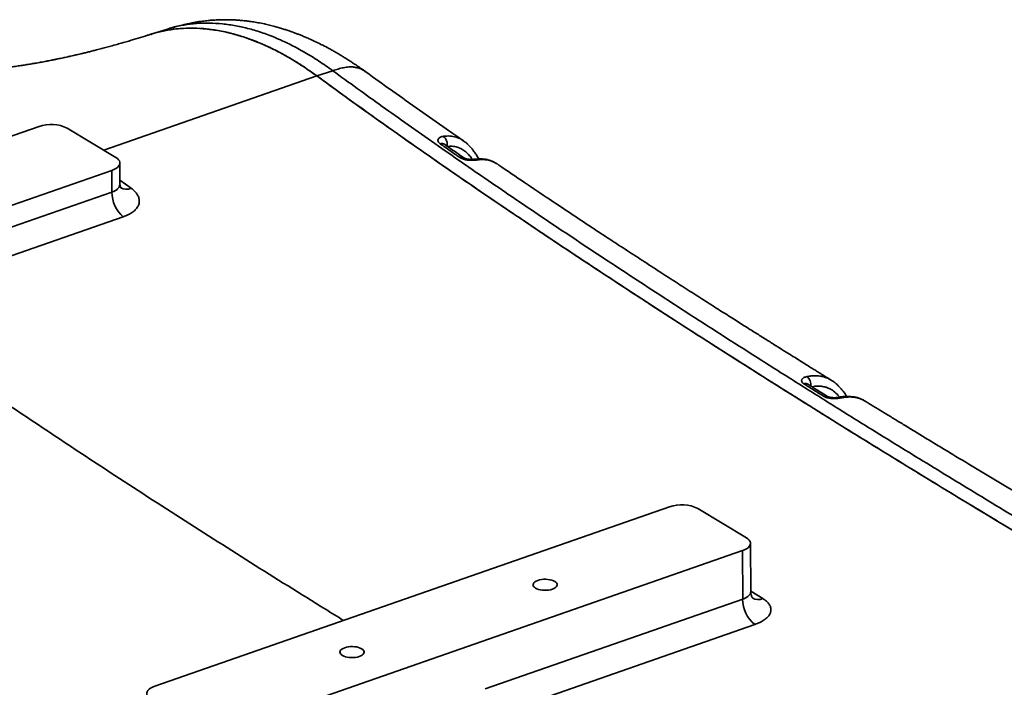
# Model space of a CAD drawing. Header units: millimetres. Extents: x -10540 to 6039, y -7467 to 6433.
# Tile 165 of 177: x 5838 to 5867, y -6851 to -6831. Entities that reach past the tile are written whole.
import ezdxf

# ---------------------------------------------------------------- set-up
doc = ezdxf.new("R2010")
doc.units = ezdxf.units.MM
doc.header["$LTSCALE"] = 8

msp = doc.modelspace()

# ---------------------------------------------------------------- linework, layer by layer
at = {"color": 7, "linetype": 'Continuous', "lineweight": 35}
for p, q in [((5842.156, -6831.588), (5841.671, -6831.74)), ((5842.707, -6831.445), (5842.545, -6831.481)), ((5842.707, -6831.445), (5842.723, -6831.441)), ((5840.26, -6835.188), (5846.604, -6832.979)), ((5846.604, -6832.979), (5847.083, -6832.825)), ((5838.336, -6834.484), (5823.003, -6839.824)), ((5840.621, -6835.405), (5839.177, -6834.535)), ((5840.745, -6836.187), (5840.742, -6835.569)), ((5851.991, -6835.611), (5851.988, -6835.609)), ((5825.169, -6841.13), (5840.503, -6835.79)), ((5840.506, -6836.439), (5840.503, -6835.79)), ((5840.744, -6836.084), (5841.078, -6836.324)), ((5832.839, -6839.109), (5840.506, -6836.439)), ((5840.844, -6837.173), (5833.177, -6839.843)), ((5862.946, -6842.664), (5862.937, -6842.659)), ((5857.113, -6845.8), (5841.78, -6851.14)), ((5859.398, -6846.721), (5857.953, -6845.851)), ((5843.946, -6852.446), (5859.28, -6847.106)), ((5859.287, -6848.55), (5859.28, -6847.106)), ((5859.526, -6848.33), (5859.519, -6846.885)), ((5859.526, -6848.316), (5859.887, -6848.534)), ((5851.62, -6851.22), (5859.287, -6848.55)), ((5859.651, -6849.302), (5851.984, -6851.972))]:
    msp.add_line(p, q, dxfattribs=at)
at = {"color": 7, "linetype": 'Continuous', "lineweight": 35, "flags": 128}
for points in [[(5840.503, -6835.79), (5840.567, -6835.764), (5840.623, -6835.734), (5840.669, -6835.701), (5840.705, -6835.665), (5840.729, -6835.627), (5840.74, -6835.589), (5840.74, -6835.549), (5840.728, -6835.511), (5840.703, -6835.473), (5840.668, -6835.438), (5840.621, -6835.405)], [(5859.28, -6847.106), (5859.344, -6847.08), (5859.4, -6847.05), (5859.446, -6847.017), (5859.481, -6846.981), (5859.505, -6846.943), (5859.517, -6846.904), (5859.517, -6846.865), (5859.504, -6846.826), (5859.48, -6846.789), (5859.444, -6846.754), (5859.398, -6846.721)], [(5853.117, -6848.222), (5853.159, -6848.243), (5853.209, -6848.26), (5853.264, -6848.274), (5853.324, -6848.282), (5853.386, -6848.286), (5853.449, -6848.285), (5853.51, -6848.278), (5853.568, -6848.267), (5853.621, -6848.252), (5853.668, -6848.233), (5853.707, -6848.21), (5853.736, -6848.185), (5853.755, -6848.157), (5853.764, -6848.129), (5853.762, -6848.1), (5853.749, -6848.072), (5853.725, -6848.046), (5853.692, -6848.021), (5853.65, -6848), (5853.601, -6847.983), (5853.545, -6847.97), (5853.486, -6847.961), (5853.424, -6847.957), (5853.361, -6847.958), (5853.299, -6847.965), (5853.241, -6847.976), (5853.188, -6847.991), (5853.141, -6848.01), (5853.103, -6848.033), (5853.073, -6848.059), (5853.054, -6848.086), (5853.045, -6848.114), (5853.047, -6848.143), (5853.06, -6848.171), (5853.084, -6848.197), (5853.117, -6848.222)], [(5847.367, -6850.224), (5847.409, -6850.245), (5847.459, -6850.263), (5847.514, -6850.276), (5847.574, -6850.285), (5847.636, -6850.288), (5847.699, -6850.287), (5847.76, -6850.281), (5847.818, -6850.27), (5847.871, -6850.255), (5847.918, -6850.235), (5847.957, -6850.213), (5847.986, -6850.187), (5848.005, -6850.16), (5848.014, -6850.131), (5848.012, -6850.103), (5847.999, -6850.075), (5847.975, -6850.048), (5847.942, -6850.024), (5847.9, -6850.003), (5847.851, -6849.985), (5847.795, -6849.972), (5847.736, -6849.963), (5847.673, -6849.96), (5847.611, -6849.961), (5847.549, -6849.967), (5847.491, -6849.978), (5847.438, -6849.994), (5847.391, -6850.013), (5847.353, -6850.036), (5847.323, -6850.061), (5847.304, -6850.088), (5847.295, -6850.117), (5847.297, -6850.146), (5847.31, -6850.174), (5847.334, -6850.2), (5847.367, -6850.224)], [(5841.78, -6851.14), (5841.715, -6851.166), (5841.659, -6851.196), (5841.613, -6851.229), (5841.578, -6851.265), (5841.554, -6851.303), (5841.542, -6851.341), (5841.542, -6851.38), (5841.555, -6851.419), (5841.579, -6851.457), (5841.615, -6851.492), (5841.662, -6851.525)]]:
    msp.add_lwpolyline(points, dxfattribs=at)
at = {"color": 7, "linetype": 'Continuous', "lineweight": 35}
for centre, radius, start, end in [((5838.694, -6835.538), 1.113, 64.3168, 108.7736), ((5850.162, -6835.018), 0.327, 348.963, 47.4032), ((5850.331, -6835.132), 0.138, 57.6576, 110.3756), ((5850.909, -6835.534), 0.138, 57.4602, 110.3585), ((5851.33, -6835.562), 0.105, 52.4109, 96.463), ((5840.941, -6835.998), 0.353, 240.8119, 292.8028), ((5841.461, -6836.444), 0.954, 179.6547, 229.7626), ((5861.16, -6842.277), 0.141, 59.7482, 109.9991), ((5860.99, -6842.182), 0.332, 355.1464, 50.1244), ((5861.738, -6842.639), 0.141, 59.4241, 110.0038), ((5862.156, -6842.642), 0.0994, 55.3043, 99.6266), ((5857.471, -6846.853), 1.113, 64.3168, 108.7736), ((5860.233, -6848.555), 0.947, 179.6805, 232.0499), ((5859.752, -6848.191), 0.368, 241.0589, 291.5405)]:
    msp.add_arc(centre, radius, start, end, dxfattribs=at)
for points, knots in [([(5848.066, -6832.859), (5848.017, -6832.824), (5847.925, -6832.758), (5847.794, -6832.668), (5847.679, -6832.591), (5847.579, -6832.527), (5847.496, -6832.474), (5847.43, -6832.433), (5847.376, -6832.4), (5847.319, -6832.365), (5847.247, -6832.322), (5847.154, -6832.268), (5847.048, -6832.209), (5846.906, -6832.131), (5846.737, -6832.044), (5846.553, -6831.954), (5846.389, -6831.879), (5846.251, -6831.819), (5846.136, -6831.772), (5846.037, -6831.733), (5845.938, -6831.695), (5845.834, -6831.658), (5845.727, -6831.621), (5845.613, -6831.584), (5845.489, -6831.546), (5845.347, -6831.507), (5845.198, -6831.469), (5845.032, -6831.431), (5844.863, -6831.397), (5844.695, -6831.37), (5844.546, -6831.349), (5844.407, -6831.334), (5844.272, -6831.322), (5844.138, -6831.314), (5844.002, -6831.309), (5843.855, -6831.307), (5843.723, -6831.31), (5843.614, -6831.314), (5843.539, -6831.319), (5843.471, -6831.324), (5843.403, -6831.329), (5843.325, -6831.337), (5843.244, -6831.346), (5843.189, -6831.353), (5843.165, -6831.357)], [0, 0, 0, 0, 0.030796, 0.058236, 0.082295, 0.102957, 0.120207, 0.134034, 0.144431, 0.153431, 0.169881, 0.189172, 0.211311, 0.23593, 0.277971, 0.315981, 0.349949, 0.380056, 0.401421, 0.420952, 0.441297, 0.462779, 0.485833, 0.507568, 0.533082, 0.562381, 0.594726, 0.625177, 0.664368, 0.698454, 0.727649, 0.755192, 0.782558, 0.809291, 0.836, 0.864207, 0.897045, 0.913899, 0.9287, 0.941445, 0.953729, 0.968644, 0.985938, 1, 1, 1, 1]), ([(5846.604, -6832.979), (5846.46, -6832.876), (5846.172, -6832.672), (5845.738, -6832.408), (5845.301, -6832.174), (5844.862, -6831.976), (5844.422, -6831.814), (5843.987, -6831.69), (5843.556, -6831.606), (5843.133, -6831.56), (5842.749, -6831.555), (5842.405, -6831.58), (5842.098, -6831.628), (5841.851, -6831.682), (5841.709, -6831.729), (5841.665, -6831.744)], [0, 0, 0, 0, 0.083728, 0.167515, 0.251239, 0.337248, 0.423324, 0.509333, 0.595803, 0.68234, 0.76881, 0.835549, 0.902349, 0.969149, 1, 1, 1, 1]), ([(5846.604, -6832.979), (5846.465, -6832.88), (5846.188, -6832.683), (5845.77, -6832.428), (5845.353, -6832.202), (5844.937, -6832.01), (5844.525, -6831.851), (5844.116, -6831.726), (5843.712, -6831.635), (5843.314, -6831.578), (5842.923, -6831.555), (5842.541, -6831.567), (5842.168, -6831.615), (5841.878, -6831.674), (5841.717, -6831.729), (5841.673, -6831.744)], [0, 0, 0, 0, 0.080782, 0.161565, 0.242347, 0.32313, 0.403912, 0.484695, 0.565477, 0.64626, 0.727042, 0.807825, 0.888607, 0.96939, 1, 1, 1, 1]), ([(5842.372, -6831.523), (5842.35, -6831.529), (5842.281, -6831.549), (5842.206, -6831.572), (5842.156, -6831.588)], [0, 0, 0, 0, 0.325252, 1, 1, 1, 1]), ([(5847.083, -6832.825), (5846.944, -6832.727), (5846.667, -6832.53), (5846.249, -6832.275), (5845.833, -6832.05), (5845.418, -6831.858), (5845.006, -6831.699), (5844.597, -6831.574), (5844.194, -6831.483), (5843.796, -6831.426), (5843.406, -6831.403), (5843.024, -6831.415), (5842.651, -6831.463), (5842.362, -6831.522), (5842.201, -6831.577), (5842.157, -6831.592)], [0, 0, 0, 0, 0.080782, 0.161565, 0.242347, 0.32313, 0.403912, 0.484695, 0.565477, 0.64626, 0.727042, 0.807825, 0.888607, 0.96939, 1, 1, 1, 1]), ([(5842.545, -6831.481), (5842.515, -6831.487), (5842.456, -6831.499), (5842.4, -6831.516), (5842.372, -6831.525)], [0, 0, 0, 0, 0.513725, 1, 1, 1, 1]), ([(5842.678, -6831.451), (5842.665, -6831.453), (5842.623, -6831.461), (5842.582, -6831.471), (5842.554, -6831.478)], [0, 0, 0, 0, 0.313723, 1, 1, 1, 1]), ([(5843.165, -6831.357), (5843.16, -6831.357), (5843.137, -6831.36), (5843.089, -6831.368), (5843.025, -6831.38), (5842.961, -6831.392), (5842.899, -6831.405), (5842.841, -6831.417), (5842.789, -6831.428), (5842.742, -6831.438), (5842.719, -6831.442), (5842.707, -6831.445)], [0, 0, 0, 0, 0.0277032, 0.1523696, 0.2803211, 0.401174, 0.5253329, 0.643174, 0.7646404, 0.8804004, 1, 1, 1, 1]), ([(5843.144, -6831.36), (5843.142, -6831.36), (5843.119, -6831.363), (5843.074, -6831.371), (5843.011, -6831.382), (5842.95, -6831.394), (5842.893, -6831.406), (5842.84, -6831.417), (5842.794, -6831.427), (5842.757, -6831.434), (5842.733, -6831.439), (5842.725, -6831.441), (5842.723, -6831.441)], [0, 0, 0, 0, 0.013611, 0.14983, 0.280744, 0.40643, 0.530051, 0.649448, 0.766872, 0.879142, 0.980583, 1, 1, 1, 1]), ([(5841.664, -6831.741), (5841.63, -6831.751), (5841.508, -6831.79), (5841.29, -6831.857), (5841.004, -6831.943), (5840.744, -6832.018), (5840.525, -6832.079), (5840.357, -6832.125), (5840.199, -6832.167), (5840.06, -6832.204), (5839.927, -6832.237), (5839.808, -6832.267), (5839.691, -6832.296), (5839.588, -6832.321), (5839.505, -6832.34), (5839.432, -6832.357), (5839.361, -6832.374), (5839.281, -6832.392), (5839.196, -6832.411), (5839.118, -6832.428), (5839.047, -6832.443), (5838.974, -6832.459), (5838.891, -6832.476), (5838.799, -6832.495), (5838.709, -6832.513), (5838.636, -6832.527), (5838.573, -6832.54), (5838.508, -6832.552), (5838.427, -6832.567), (5838.341, -6832.583), (5838.237, -6832.601), (5838.117, -6832.622), (5837.975, -6832.645), (5837.827, -6832.668), (5837.669, -6832.691), (5837.505, -6832.714), (5837.34, -6832.734), (5837.17, -6832.754), (5836.993, -6832.772), (5836.813, -6832.788), (5836.641, -6832.801), (5836.479, -6832.811), (5836.297, -6832.821), (5836.084, -6832.828), (5835.837, -6832.831), (5835.585, -6832.827), (5835.374, -6832.819), (5835.201, -6832.809), (5835.07, -6832.798), (5834.948, -6832.787), (5834.841, -6832.776), (5834.741, -6832.763), (5834.639, -6832.75), (5834.52, -6832.731), (5834.392, -6832.709), (5834.271, -6832.686), (5834.169, -6832.663), (5834.077, -6832.641), (5833.987, -6832.618), (5833.886, -6832.589), (5833.78, -6832.556), (5833.672, -6832.518), (5833.596, -6832.489), (5833.548, -6832.469), (5833.52, -6832.456), (5833.503, -6832.448), (5833.487, -6832.441), (5833.473, -6832.434), (5833.463, -6832.429), (5833.453, -6832.424), (5833.443, -6832.419), (5833.432, -6832.413), (5833.421, -6832.407), (5833.411, -6832.402), (5833.4, -6832.396), (5833.385, -6832.387), (5833.364, -6832.375), (5833.338, -6832.359), (5833.306, -6832.34), (5833.269, -6832.317), (5833.221, -6832.286), (5833.155, -6832.244), (5833.08, -6832.195), (5833.017, -6832.154), (5832.987, -6832.134)], [0, 0, 0, 0, 0.0116251, 0.0425528, 0.0741596, 0.1066567, 0.1264733, 0.1436955, 0.1591054, 0.1750835, 0.1859755, 0.1987966, 0.2104496, 0.2202671, 0.2286151, 0.2345041, 0.2410685, 0.2486418, 0.2572421, 0.2647939, 0.270475, 0.2768576, 0.2847133, 0.2932926, 0.3018703, 0.3087466, 0.313009, 0.3186196, 0.3260512, 0.3342924, 0.3413197, 0.3532083, 0.3654508, 0.3777874, 0.3909938, 0.405449, 0.4190594, 0.432372, 0.447424, 0.4626083, 0.4764311, 0.4895039, 0.5020119, 0.5206873, 0.541475, 0.5625199, 0.5834333, 0.5952733, 0.6069422, 0.6176664, 0.6273089, 0.6359642, 0.6455374, 0.6569317, 0.6719735, 0.6851549, 0.6972601, 0.7106812, 0.7227437, 0.735525, 0.7575828, 0.7758902, 0.7963995, 0.8159064, 0.8245237, 0.8336196, 0.8437732, 0.8531578, 0.8607765, 0.866954, 0.8747716, 0.8837006, 0.8916828, 0.8985111, 0.9041847, 0.9149936, 0.925308, 0.9365442, 0.945367, 0.9541711, 0.9635199, 0.9746547, 0.9876426, 1, 1, 1, 1]), ([(5847.083, -6832.825), (5847.136, -6832.808), (5847.243, -6832.774), (5847.403, -6832.732), (5847.548, -6832.712), (5847.676, -6832.712), (5847.786, -6832.728), (5847.89, -6832.76), (5847.985, -6832.803), (5848.039, -6832.843), (5848.065, -6832.862)], [0, 0, 0, 0, 0.149978, 0.299946, 0.449817, 0.562277, 0.674709, 0.787124, 0.899598, 1, 1, 1, 1]), ([(5889.086, -6858.692), (5889.069, -6858.683), (5889.024, -6858.659), (5888.948, -6858.619), (5888.858, -6858.571), (5888.77, -6858.525), (5888.685, -6858.48), (5888.601, -6858.436), (5888.512, -6858.389), (5888.427, -6858.345), (5888.345, -6858.302), (5888.262, -6858.258), (5888.165, -6858.207), (5888.054, -6858.149), (5887.942, -6858.091), (5887.842, -6858.038), (5887.746, -6857.988), (5887.601, -6857.912), (5887.405, -6857.809), (5887.169, -6857.685), (5886.933, -6857.561), (5886.694, -6857.435), (5886.454, -6857.308), (5886.217, -6857.183), (5885.864, -6856.996), (5885.391, -6856.745), (5884.8, -6856.429), (5884.21, -6856.113), (5883.622, -6855.796), (5882.791, -6855.347), (5881.709, -6854.757), (5880.372, -6854.021), (5879.034, -6853.278), (5877.506, -6852.422), (5875.796, -6851.454), (5873.894, -6850.364), (5871.992, -6849.262), (5870.091, -6848.147), (5868.371, -6847.127), (5866.835, -6846.206), (5865.477, -6845.386), (5864.125, -6844.56), (5862.757, -6843.718), (5861.484, -6842.928), (5860.308, -6842.19), (5859.247, -6841.52), (5858.198, -6840.851), (5857.144, -6840.174), (5856.145, -6839.525), (5855.197, -6838.906), (5854.309, -6838.32), (5853.422, -6837.729), (5852.531, -6837.13), (5851.626, -6836.517), (5850.728, -6835.902), (5849.849, -6835.293), (5849.009, -6834.704), (5848.189, -6834.123), (5847.39, -6833.55), (5846.864, -6833.167), (5846.604, -6832.979)], [0, 0, 0, 0, 0.00124, 0.003203, 0.005333, 0.007611, 0.009395, 0.01137, 0.013535, 0.015729, 0.01735, 0.019309, 0.021608, 0.02424, 0.027137, 0.029498, 0.031325, 0.033935, 0.039764, 0.045152, 0.050652, 0.056392, 0.062057, 0.067647, 0.073162, 0.087011, 0.101035, 0.114952, 0.128714, 0.142546, 0.173673, 0.205149, 0.236975, 0.268203, 0.312998, 0.357717, 0.402484, 0.447244, 0.491871, 0.523904, 0.555614, 0.587699, 0.619368, 0.652149, 0.677474, 0.702417, 0.726981, 0.751507, 0.776819, 0.797536, 0.818386, 0.839505, 0.860207, 0.881334, 0.903371, 0.923654, 0.943458, 0.962783, 0.98163, 1, 1, 1, 1]), ([(5889.04, -6858.667), (5888.451, -6858.357), (5887.273, -6857.737), (5885.506, -6856.809), (5883.739, -6855.861), (5881.58, -6854.689), (5879.03, -6853.28), (5876.088, -6851.623), (5873.144, -6849.934), (5870.2, -6848.215), (5867.255, -6846.463), (5864.554, -6844.826), (5862.096, -6843.312), (5859.883, -6841.926), (5857.67, -6840.516), (5855.604, -6839.175), (5853.685, -6837.908), (5851.913, -6836.717), (5850.142, -6835.501), (5848.372, -6834.26), (5847.194, -6833.406), (5846.604, -6832.979)], [0, 0, 0, 0, 0.041675, 0.08335, 0.125026, 0.166703, 0.236026, 0.30535, 0.374673, 0.44403, 0.513387, 0.582743, 0.634865, 0.686989, 0.739112, 0.791233, 0.832985, 0.874742, 0.916497, 0.95825, 1, 1, 1, 1]), ([(5890.256, -6858.916), (5890.208, -6858.889), (5890.104, -6858.83), (5889.935, -6858.738), (5889.742, -6858.633), (5889.525, -6858.517), (5889.283, -6858.39), (5889.019, -6858.251), (5888.733, -6858.101), (5888.422, -6857.938), (5888.085, -6857.762), (5887.722, -6857.571), (5887.333, -6857.367), (5886.921, -6857.149), (5886.485, -6856.919), (5886.03, -6856.677), (5885.555, -6856.424), (5885.063, -6856.161), (5884.55, -6855.885), (5883.991, -6855.584), (5883.385, -6855.256), (5882.732, -6854.9), (5882.056, -6854.53), (5881.358, -6854.147), (5880.645, -6853.753), (5879.918, -6853.35), (5879.177, -6852.937), (5878.421, -6852.513), (5877.6, -6852.051), (5876.713, -6851.548), (5875.761, -6851.006), (5874.793, -6850.451), (5873.812, -6849.886), (5872.821, -6849.311), (5871.58, -6848.587), (5870.09, -6847.71), (5868.353, -6846.677), (5866.614, -6845.632), (5864.882, -6844.578), (5863.359, -6843.642), (5862.047, -6842.827), (5860.946, -6842.137), (5859.858, -6841.45), (5858.786, -6840.768), (5857.732, -6840.091), (5856.744, -6839.451), (5855.823, -6838.848), (5854.967, -6838.285), (5854.128, -6837.727), (5853.306, -6837.177), (5852.502, -6836.634), (5851.716, -6836.098), (5850.925, -6835.554), (5850.131, -6835.002), (5849.334, -6834.442), (5848.562, -6833.894), (5847.814, -6833.357), (5847.324, -6833.001), (5847.083, -6832.825)], [0, 0, 0, 0, 0.003338, 0.007239, 0.011712, 0.016761, 0.02239, 0.028482, 0.035133, 0.042341, 0.050099, 0.058559, 0.067577, 0.077144, 0.087249, 0.09788, 0.108822, 0.120245, 0.132137, 0.144481, 0.159091, 0.174246, 0.189919, 0.206084, 0.222716, 0.239476, 0.256632, 0.274155, 0.29202, 0.313693, 0.335763, 0.358182, 0.380903, 0.40388, 0.427067, 0.467084, 0.507359, 0.547676, 0.587834, 0.627637, 0.653422, 0.678931, 0.704118, 0.728944, 0.753369, 0.777356, 0.797543, 0.817366, 0.836805, 0.855847, 0.874476, 0.892678, 0.910444, 0.929472, 0.947948, 0.965865, 0.983217, 1, 1, 1, 1]), ([(5850.971, -6834.909), (5850.801, -6834.792), (5850.366, -6834.491), (5849.664, -6834), (5848.866, -6833.435), (5848.333, -6833.052), (5848.067, -6832.86)], [0, 0, 0, 0, 0.1754321, 0.4489791, 0.7242476, 1, 1, 1, 1]), ([(5850.283, -6835.003), (5850.275, -6834.997), (5850.258, -6834.984), (5850.236, -6834.961), (5850.22, -6834.934), (5850.212, -6834.904), (5850.216, -6834.875), (5850.23, -6834.848), (5850.254, -6834.823), (5850.289, -6834.802), (5850.332, -6834.786), (5850.366, -6834.78), (5850.384, -6834.777)], [0, 0, 0, 0, 0.0751206, 0.1515496, 0.2511645, 0.3539264, 0.4550008, 0.5591965, 0.6651489, 0.7740954, 0.8857212, 1, 1, 1, 1]), ([(5850.384, -6834.777), (5850.415, -6834.773), (5850.478, -6834.767), (5850.571, -6834.767), (5850.662, -6834.778), (5850.776, -6834.806), (5850.881, -6834.848), (5850.947, -6834.897), (5850.969, -6834.913)], [0, 0, 0, 0, 0.14364, 0.288172, 0.435867, 0.584775, 0.866128, 1, 1, 1, 1]), ([(5850.861, -6835.405), (5850.765, -6835.338), (5850.572, -6835.205), (5850.38, -6835.07), (5850.283, -6835.003)], [0, 0, 0, 0, 0.499443, 1, 1, 1, 1]), ([(5850.406, -6835.016), (5850.405, -6835.016), (5850.403, -6835.015), (5850.404, -6835.015), (5850.404, -6835.015)], [0, 0, 0, 0, 0.256228, 1, 1, 1, 1]), ([(5850.983, -6835.417), (5850.871, -6835.34), (5850.679, -6835.207), (5850.486, -6835.072), (5850.405, -6835.015)], [0, 0, 0, 0, 0.579971, 1, 1, 1, 1]), ([(5851.242, -6835.464), (5851.241, -6835.463), (5851.212, -6835.42), (5851.148, -6835.343), (5851.044, -6835.24), (5850.926, -6835.155), (5850.792, -6835.095), (5850.648, -6835.068), (5850.546, -6835.076), (5850.497, -6835.08)], [0, 0, 0, 0, 0.005723, 0.17215, 0.33847, 0.50753, 0.676331, 0.845549, 1, 1, 1, 1]), ([(5851.427, -6835.449), (5851.416, -6835.429), (5851.383, -6835.37), (5851.324, -6835.279), (5851.25, -6835.178), (5851.175, -6835.09), (5851.1, -6835.014), (5851.032, -6834.954), (5850.987, -6834.922), (5850.969, -6834.91)], [0, 0, 0, 0, 0.09476, 0.283408, 0.458177, 0.62259, 0.771091, 0.909126, 1, 1, 1, 1]), ([(5851.393, -6835.479), (5851.381, -6835.481), (5851.357, -6835.484), (5851.311, -6835.488), (5851.255, -6835.491), (5851.191, -6835.492), (5851.126, -6835.488), (5851.064, -6835.48), (5851.004, -6835.467), (5850.95, -6835.45), (5850.9, -6835.43), (5850.874, -6835.413), (5850.861, -6835.405)], [0, 0, 0, 0, 0.076354, 0.153444, 0.263903, 0.377219, 0.48212, 0.590181, 0.691651, 0.796357, 0.89659, 1, 1, 1, 1]), ([(5851.318, -6835.458), (5851.317, -6835.458), (5851.308, -6835.46), (5851.282, -6835.462), (5851.243, -6835.465), (5851.198, -6835.465), (5851.152, -6835.463), (5851.108, -6835.458), (5851.068, -6835.45), (5851.034, -6835.441), (5851.008, -6835.431), (5850.992, -6835.423), (5850.983, -6835.418), (5850.983, -6835.418), (5850.983, -6835.418)], [0, 0, 0, 0, 0.003914, 0.112289, 0.226349, 0.339502, 0.449876, 0.554848, 0.654562, 0.754455, 0.834307, 0.918255, 0.99495, 1, 1, 1, 1]), ([(5851.947, -6835.582), (5851.928, -6835.57), (5851.885, -6835.544), (5851.811, -6835.51), (5851.725, -6835.481), (5851.635, -6835.46), (5851.543, -6835.448), (5851.449, -6835.446), (5851.373, -6835.45), (5851.33, -6835.457), (5851.318, -6835.459)], [0, 0, 0, 0, 0.104896, 0.238185, 0.38088, 0.520398, 0.661231, 0.803501, 0.945336, 1, 1, 1, 1]), ([(5851.988, -6835.609), (5851.978, -6835.601), (5851.942, -6835.576), (5851.876, -6835.541), (5851.792, -6835.507), (5851.706, -6835.484), (5851.62, -6835.471), (5851.53, -6835.467), (5851.454, -6835.471), (5851.408, -6835.477), (5851.393, -6835.479)], [0, 0, 0, 0, 0.0612235, 0.2176193, 0.3751322, 0.5125435, 0.6509127, 0.7922394, 0.9345206, 1, 1, 1, 1]), ([(5851.988, -6835.608), (5851.981, -6835.603), (5851.973, -6835.596), (5851.963, -6835.591), (5851.961, -6835.59)], [0, 0, 0, 0, 0.772792, 1, 1, 1, 1]), ([(5861.923, -6842.033), (5861.898, -6842.017), (5861.86, -6841.994), (5861.811, -6841.963), (5861.774, -6841.94), (5861.732, -6841.914), (5861.677, -6841.88), (5861.603, -6841.835), (5861.511, -6841.778), (5861.401, -6841.709), (5861.272, -6841.629), (5861.126, -6841.538), (5860.961, -6841.435), (5860.778, -6841.321), (5860.561, -6841.186), (5860.31, -6841.028), (5860.02, -6840.847), (5859.706, -6840.649), (5859.368, -6840.436), (5859, -6840.203), (5858.601, -6839.95), (5858.173, -6839.678), (5857.72, -6839.388), (5857.245, -6839.083), (5856.747, -6838.762), (5856.238, -6838.432), (5855.72, -6838.095), (5855.194, -6837.751), (5854.653, -6837.394), (5854.097, -6837.026), (5853.473, -6836.61), (5852.78, -6836.145), (5852.267, -6835.798), (5852.003, -6835.617), (5851.992, -6835.61)], [0, 0, 0, 0, 0.007374, 0.011457, 0.014872, 0.018559, 0.024086, 0.031476, 0.040723, 0.05182, 0.064761, 0.079536, 0.096133, 0.114542, 0.134746, 0.161339, 0.190462, 0.222078, 0.256145, 0.292614, 0.333247, 0.376382, 0.421946, 0.469859, 0.520033, 0.57237, 0.623602, 0.676564, 0.731152, 0.78725, 0.844733, 0.919851, 0.996722, 1, 1, 1, 1]), ([(5840.506, -6836.439), (5840.519, -6836.434), (5840.545, -6836.424), (5840.581, -6836.407), (5840.614, -6836.388), (5840.644, -6836.367), (5840.679, -6836.338), (5840.707, -6836.305), (5840.727, -6836.271), (5840.74, -6836.235), (5840.746, -6836.207), (5840.745, -6836.187), (5840.745, -6836.187)], [0, 0, 0, 0, 0.088977, 0.178583, 0.270168, 0.362436, 0.451562, 0.63287, 0.725266, 0.814738, 0.996715, 1, 1, 1, 1]), ([(5840.782, -6836.32), (5840.782, -6836.32), (5840.782, -6836.32), (5840.776, -6836.31), (5840.766, -6836.291), (5840.755, -6836.264), (5840.747, -6836.227), (5840.745, -6836.201), (5840.745, -6836.187)], [0, 0, 0, 0, 0.110271, 0.274115, 0.438583, 0.624506, 0.807716, 1, 1, 1, 1]), ([(5841.078, -6836.324), (5841.104, -6836.343), (5841.155, -6836.383), (5841.227, -6836.457), (5841.288, -6836.546), (5841.322, -6836.649), (5841.323, -6836.753), (5841.29, -6836.853), (5841.223, -6836.948), (5841.126, -6837.035), (5841, -6837.112), (5840.897, -6837.152), (5840.844, -6837.173)], [0, 0, 0, 0, 0.071079, 0.143047, 0.249017, 0.358031, 0.463655, 0.572323, 0.677739, 0.78621, 0.89157, 1, 1, 1, 1]), ([(5847.403, -6849.182), (5847.223, -6849.071), (5846.3, -6848.504), (5844.634, -6847.459), (5842.405, -6846.043), (5840.336, -6844.702), (5838.426, -6843.443), (5836.675, -6842.268), (5834.926, -6841.072), (5833.76, -6840.253), (5833.177, -6839.843)], [0, 0, 0, 0, 0.0378787, 0.1945032, 0.3511277, 0.5077521, 0.6308143, 0.7538763, 0.8769383, 1, 1, 1, 1]), ([(5861.112, -6842.144), (5861.104, -6842.138), (5861.088, -6842.128), (5861.067, -6842.108), (5861.049, -6842.084), (5861.04, -6842.057), (5861.042, -6842.029), (5861.054, -6842.003), (5861.077, -6841.978), (5861.11, -6841.956), (5861.152, -6841.938), (5861.186, -6841.931), (5861.203, -6841.927)], [0, 0, 0, 0, 0.0698604, 0.1407092, 0.2425932, 0.34764, 0.4510632, 0.557672, 0.6647, 0.7748133, 0.8860028, 1, 1, 1, 1]), ([(5861.689, -6842.506), (5861.593, -6842.446), (5861.4, -6842.325), (5861.208, -6842.204), (5861.112, -6842.144)], [0, 0, 0, 0, 0.500157, 1, 1, 1, 1]), ([(5861.203, -6841.927), (5861.245, -6841.92), (5861.33, -6841.905), (5861.457, -6841.899), (5861.581, -6841.907), (5861.696, -6841.93), (5861.799, -6841.967), (5861.873, -6842.001), (5861.912, -6842.027), (5861.922, -6842.034)], [0, 0, 0, 0, 0.161116, 0.323298, 0.489691, 0.657906, 0.802382, 0.94797, 1, 1, 1, 1]), ([(5861.809, -6842.517), (5861.697, -6842.447), (5861.505, -6842.326), (5861.312, -6842.205), (5861.231, -6842.154)], [0, 0, 0, 0, 0.580713, 1, 1, 1, 1]), ([(5862.384, -6842.516), (5862.368, -6842.491), (5862.329, -6842.43), (5862.262, -6842.341), (5862.186, -6842.252), (5862.108, -6842.174), (5862.03, -6842.107), (5861.968, -6842.06), (5861.931, -6842.038), (5861.922, -6842.033)], [0, 0, 0, 0, 0.13604, 0.321411, 0.494733, 0.659018, 0.812679, 0.956826, 1, 1, 1, 1]), ([(5862.183, -6842.537), (5862.145, -6842.495), (5862.065, -6842.409), (5861.946, -6842.323), (5861.838, -6842.268), (5861.748, -6842.236), (5861.65, -6842.216), (5861.544, -6842.208), (5861.443, -6842.213), (5861.377, -6842.224), (5861.349, -6842.228)], [0, 0, 0, 0, 0.182653, 0.380854, 0.482493, 0.584111, 0.693478, 0.802856, 0.916511, 1, 1, 1, 1]), ([(5862.213, -6842.56), (5862.201, -6842.562), (5862.177, -6842.567), (5862.132, -6842.573), (5862.078, -6842.578), (5862.016, -6842.58), (5861.952, -6842.578), (5861.89, -6842.572), (5861.831, -6842.561), (5861.777, -6842.547), (5861.728, -6842.528), (5861.702, -6842.513), (5861.689, -6842.506)], [0, 0, 0, 0, 0.075166, 0.151129, 0.25988, 0.371548, 0.476542, 0.584669, 0.687347, 0.79321, 0.895035, 1, 1, 1, 1]), ([(5862.139, -6842.544), (5862.139, -6842.544), (5862.131, -6842.546), (5862.107, -6842.549), (5862.07, -6842.554), (5862.027, -6842.556), (5861.983, -6842.555), (5861.939, -6842.552), (5861.897, -6842.546), (5861.863, -6842.538), (5861.836, -6842.529), (5861.819, -6842.522), (5861.81, -6842.517), (5861.809, -6842.517), (5861.809, -6842.517)], [0, 0, 0, 0, 0.003877, 0.104862, 0.212415, 0.321064, 0.430172, 0.536137, 0.637363, 0.73952, 0.822157, 0.90881, 0.986383, 1, 1, 1, 1]), ([(5862.907, -6842.641), (5862.899, -6842.637), (5862.863, -6842.616), (5862.794, -6842.585), (5862.7, -6842.552), (5862.605, -6842.531), (5862.508, -6842.518), (5862.409, -6842.514), (5862.306, -6842.519), (5862.216, -6842.529), (5862.16, -6842.541), (5862.14, -6842.545)], [0, 0, 0, 0, 0.032027, 0.164443, 0.2929, 0.415736, 0.537872, 0.662901, 0.791229, 0.922598, 1, 1, 1, 1]), ([(5862.946, -6842.665), (5862.936, -6842.659), (5862.898, -6842.633), (5862.823, -6842.599), (5862.723, -6842.563), (5862.616, -6842.541), (5862.505, -6842.531), (5862.389, -6842.534), (5862.291, -6842.546), (5862.232, -6842.557), (5862.213, -6842.56)], [0, 0, 0, 0, 0.045292, 0.191865, 0.339567, 0.484147, 0.629957, 0.779335, 0.929756, 1, 1, 1, 1]), ([(5873.904, -6849.154), (5873.772, -6849.078), (5873.267, -6848.788), (5872.392, -6848.284), (5871.354, -6847.683), (5870.398, -6847.126), (5869.524, -6846.614), (5868.669, -6846.11), (5867.833, -6845.615), (5867.018, -6845.129), (5866.224, -6844.654), (5865.592, -6844.273), (5865.114, -6843.985), (5864.786, -6843.786), (5864.463, -6843.59), (5864.15, -6843.399), (5863.851, -6843.218), (5863.572, -6843.047), (5863.306, -6842.884), (5863.099, -6842.758), (5862.979, -6842.684), (5862.946, -6842.664)], [0, 0, 0, 0, 0.036462, 0.138881, 0.239368, 0.320783, 0.400588, 0.478676, 0.554954, 0.629338, 0.701759, 0.772159, 0.802484, 0.832408, 0.861929, 0.890845, 0.918089, 0.943512, 0.967124, 0.991017, 1, 1, 1, 1]), ([(5858.822, -6869.85), (5858.787, -6869.83), (5858.714, -6869.788), (5858.603, -6869.726), (5858.494, -6869.667), (5858.387, -6869.609), (5858.277, -6869.55), (5858.173, -6869.495), (5858.078, -6869.444), (5857.994, -6869.4), (5857.903, -6869.352), (5857.816, -6869.306), (5857.73, -6869.261), (5857.647, -6869.217), (5857.557, -6869.17), (5857.472, -6869.126), (5857.391, -6869.083), (5857.308, -6869.039), (5857.21, -6868.988), (5857.099, -6868.93), (5856.988, -6868.872), (5856.888, -6868.819), (5856.791, -6868.769), (5856.646, -6868.692), (5856.451, -6868.59), (5856.214, -6868.466), (5855.979, -6868.342), (5855.74, -6868.216), (5855.499, -6868.089), (5855.262, -6867.964), (5854.909, -6867.777), (5854.437, -6867.526), (5853.845, -6867.21), (5853.255, -6866.894), (5852.668, -6866.577), (5851.837, -6866.127), (5850.755, -6865.538), (5849.418, -6864.802), (5848.079, -6864.059), (5846.552, -6863.203), (5844.842, -6862.235), (5842.94, -6861.145), (5841.038, -6860.043), (5839.137, -6858.928), (5837.416, -6857.907), (5835.881, -6856.987), (5834.523, -6856.166), (5833.17, -6855.341), (5831.802, -6854.499), (5830.53, -6853.709), (5829.353, -6852.971), (5828.293, -6852.3), (5827.244, -6851.632), (5826.19, -6850.954), (5825.19, -6850.306), (5824.243, -6849.686), (5823.355, -6849.1), (5822.467, -6848.51), (5821.576, -6847.911), (5820.672, -6847.298), (5819.774, -6846.682), (5818.895, -6846.073), (5818.054, -6845.485), (5817.234, -6844.904), (5816.435, -6844.331), (5815.909, -6843.948), (5815.65, -6843.759)], [0, 0, 0, 0, 0.002452, 0.005102, 0.007706, 0.009987, 0.012539, 0.015386, 0.017219, 0.01915, 0.021246, 0.023487, 0.025243, 0.027186, 0.029317, 0.031476, 0.03307, 0.034999, 0.03726, 0.039851, 0.042701, 0.045025, 0.046822, 0.04939, 0.055126, 0.060428, 0.06584, 0.071488, 0.077062, 0.082563, 0.08799, 0.101617, 0.115417, 0.129111, 0.142653, 0.156263, 0.186892, 0.217865, 0.249182, 0.27991, 0.323988, 0.367992, 0.412043, 0.456087, 0.5, 0.53152, 0.562723, 0.594295, 0.625457, 0.657714, 0.682633, 0.707178, 0.731348, 0.755482, 0.780389, 0.800775, 0.821291, 0.842072, 0.862444, 0.883233, 0.904917, 0.924875, 0.944362, 0.963378, 0.981924, 1, 1, 1, 1]), ([(5815.65, -6843.759), (5816.168, -6844.135), (5817.206, -6844.888), (5818.763, -6845.985), (5820.322, -6847.062), (5821.881, -6848.119), (5823.571, -6849.245), (5825.39, -6850.439), (5827.34, -6851.696), (5829.29, -6852.933), (5831.461, -6854.291), (5833.854, -6855.763), (5836.468, -6857.343), (5839.17, -6858.95), (5841.961, -6860.582), (5844.839, -6862.236), (5847.717, -6863.86), (5850.594, -6865.453), (5853.471, -6867.015), (5855.968, -6868.338), (5857.506, -6869.144), (5858.085, -6869.448)], [0, 0, 0, 0, 0.036748, 0.073497, 0.110249, 0.147001, 0.18375, 0.229674, 0.2756, 0.321525, 0.36745, 0.429007, 0.490565, 0.552122, 0.619919, 0.687718, 0.755515, 0.823345, 0.891175, 0.959004, 1, 1, 1, 1]), ([(5859.287, -6848.55), (5859.3, -6848.545), (5859.326, -6848.536), (5859.362, -6848.519), (5859.395, -6848.502), (5859.425, -6848.483), (5859.46, -6848.457), (5859.488, -6848.428), (5859.507, -6848.399), (5859.518, -6848.376), (5859.524, -6848.354), (5859.526, -6848.338), (5859.526, -6848.33), (5859.526, -6848.33)], [0, 0, 0, 0, 0.089362, 0.179345, 0.271284, 0.3639, 0.453262, 0.635022, 0.727638, 0.817, 0.906983, 0.998923, 1, 1, 1, 1]), ([(5859.595, -6848.528), (5859.595, -6848.528), (5859.597, -6848.529), (5859.592, -6848.525), (5859.583, -6848.514), (5859.569, -6848.494), (5859.552, -6848.463), (5859.538, -6848.423), (5859.527, -6848.376), (5859.527, -6848.345), (5859.527, -6848.33)], [0, 0, 0, 0, 0.013579, 0.142279, 0.260073, 0.391203, 0.535193, 0.697555, 0.862412, 1, 1, 1, 1]), ([(5859.887, -6848.534), (5859.912, -6848.55), (5859.963, -6848.583), (5860.035, -6848.646), (5860.095, -6848.723), (5860.13, -6848.815), (5860.13, -6848.907), (5860.097, -6848.999), (5860.03, -6849.087), (5859.932, -6849.168), (5859.807, -6849.242), (5859.703, -6849.282), (5859.651, -6849.302)], [0, 0, 0, 0, 0.070524, 0.141049, 0.248462, 0.355874, 0.463257, 0.570639, 0.67799, 0.78534, 0.89267, 1, 1, 1, 1])]:
    msp.add_open_spline(points, degree=3, knots=knots, dxfattribs=at)

doc.saveas('drawing.dxf')
